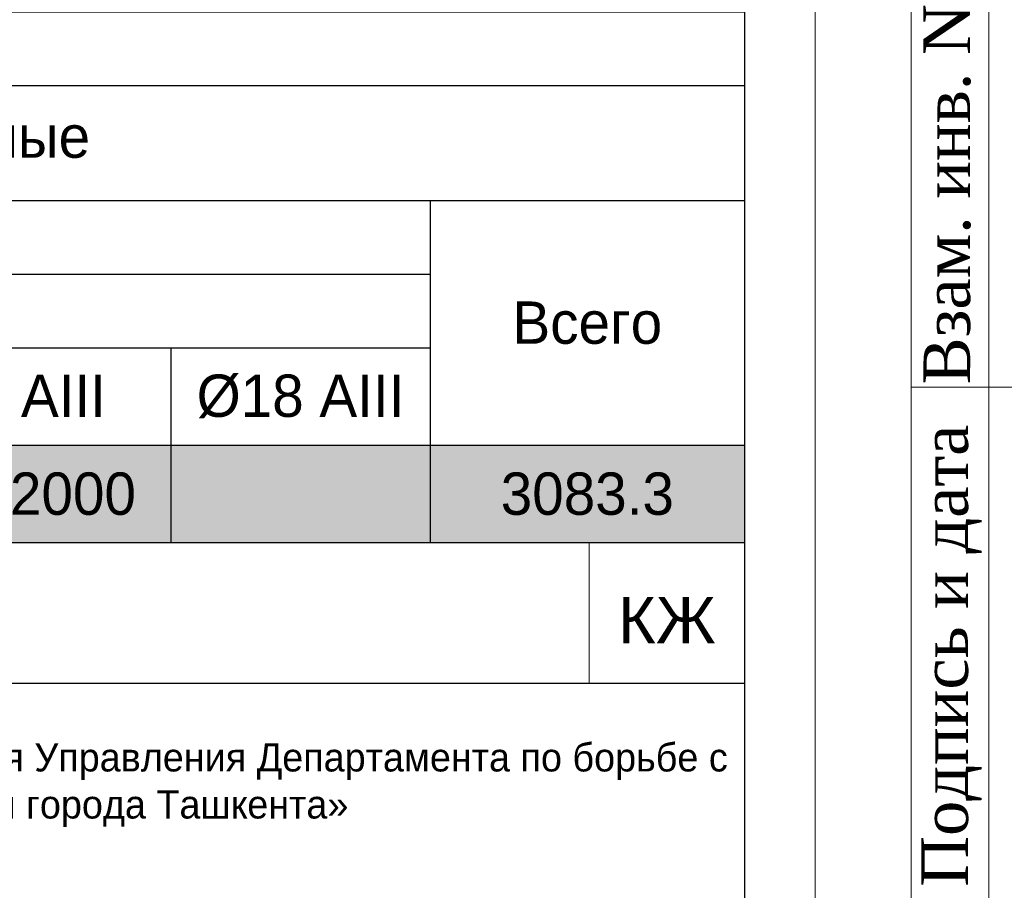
# Model space of a CAD drawing. Header units: millimetres. Extents: x -33345 to 4712671, y -3392 to 121473.
# Tile 152 of 256: x 892454 to 899429, y 48037 to 54206. Entities that reach past the tile are written whole.
import ezdxf

# ---------------------------------------------------------------- set-up
doc = ezdxf.new("R2010")
doc.units = ezdxf.units.MM
for name, color, linetype, lineweight in [('Lina', 7, 'Continuous', 20), ('КЖ Текст', 250, 'Continuous', 15), ('Текст', 7, 'Continuous', 20)]:
    doc.layers.add(name, color=color, linetype=linetype, lineweight=lineweight)
doc.styles.get("Standard").update_dxf_attribs({"font": 'arial.ttf'})
doc.styles.add('Times New Roman', font='times.ttf')
doc.styles.add('X-U-RW-01$0$StyleROMANS', font='GOTHIC.TTF')

# ---------------------------------------------------------------- blocks, each defined once
blk = doc.blocks.new('awe4tD')
at = {"layer": 'Lina', "ltscale": 10}
for p, q in [((-44313584.9, 22734877.9), (-44313584.9, 22744227.9)), ((-44312814.9, 22741477.9), (-44314134.9, 22741477.9))]:
    blk.add_line(p, q, dxfattribs=at)
blk.add_lwpolyline([(-44239014.9, 22734377.9), (-44314814.9, 22734377.9), (-44314814.9, 22776377.9), (-44239014.9, 22776377.9)], close=True, dxfattribs=at)
at = {"layer": 'Lina', "lineweight": 30, "ltscale": 10}
blk.add_lwpolyline([(-44239514.9, 22734877.9), (-44312814.9, 22734877.9), (-44312814.9, 22775877.9), (-44239514.9, 22775877.9)], close=True, dxfattribs=at)
at = {"layer": 'Lina', "ltscale": 10}
blk.add_lwpolyline([(-44312814.9, 22734877.9), (-44314134.9, 22734877.9), (-44314134.9, 22744227.9)], dxfattribs=at)
at = {"layer": 'Lina', "ltscale": 10, "char_height": 330, "attachment_point": 1, "rotation": 90, "style": 'Times New Roman'}
for s, insert, width in [('Взам. инв. N', (-44314046.9, 22741499.4), 2670.438), ('Подпись и дата', (-44314061.9, 22737939.1), 3220.147)]:
    blk.add_mtext(s, dxfattribs=dict(at, insert=insert, width=width))
blk = doc.blocks.new('*T1739')
at = {"color": 0, "linetype": 'ByBlock', "lineweight": -2, "transparency": 16777216}
for p, q in [((0, 0), (18500, 0)), ((0, 0), (0, -9632.8)), ((18500, 0), (18500, -9632.8)), ((0, -907.5), (18500, -907.5)), ((1657.2, -907.5), (1657.2, -1752.4)), ((5226.8, -907.5), (5226.8, -1752.4)), ((9342.3, -907.5), (9342.3, -1752.4)), ((12044.6, -907.5), (12044.6, -5872.4)), ((14436.9, -907.5), (14436.9, -5872.4)), ((16272.9, -907.5), (16272.9, -5872.4)), ((0, -1752.4), (18500, -1752.4)), ((0, -2441.3), (18500, -2441.3)), ((1657.2, -2441.3), (1657.2, -4156.9)), ((5226.8, -2441.3), (5226.8, -4156.9)), ((9342.3, -2441.3), (9342.3, -4156.9)), ((0, -3013.2), (18500, -3013.2)), ((0, -3585), (18500, -3585)), ((0, -4156.9), (18500, -4156.9)), ((0, -4728.7), (18500, -4728.7)), ((1657.2, -4728.7), (1657.2, -5872.4)), ((5226.8, -4728.7), (5226.8, -5872.4)), ((9342.3, -4728.7), (9342.3, -5872.4)), ((0, -5300.6), (18500, -5300.6)), ((0, -5872.4), (18500, -5872.4)), ((0, -6393.9), (18500, -6393.9)), ((5226.8, -6393.9), (5226.8, -9632.8)), ((5226.8, -7209.4), (18500, -7209.4)), ((16272.9, -7209.4), (16272.9, -9632.8)), ((5226.8, -7730.8), (16272.9, -7730.8)), ((0, -8252.2), (16272.9, -8252.2)), ((9342.3, -8252.2), (9342.3, -9632.8)), ((12044.6, -8252.2), (12044.6, -9632.8)), ((14436.9, -8252.2), (14436.9, -9632.8)), ((0, -8943.9), (18500, -8943.9)), ((0, -9632.8), (18500, -9632.8))]:
    blk.add_line(p, q, dxfattribs=at)
at = {"color": 9, "true_color": 0xc7c8ca, "transparency": 16777216}
for points in [[(14436.9, -1752.4), (14436.9, -2441.3), (16272.9, -1752.4), (16272.9, -2441.3)], [(16272.9, -1752.4), (16272.9, -2441.3), (18500, -1752.4), (18500, -2441.3)], [(14436.9, -2441.3), (14436.9, -3013.2), (16272.9, -2441.3), (16272.9, -3013.2)], [(16272.9, -2441.3), (16272.9, -3013.2), (18500, -2441.3), (18500, -3013.2)], [(14436.9, -3013.2), (14436.9, -3585), (16272.9, -3013.2), (16272.9, -3585)], [(16272.9, -3013.2), (16272.9, -3585), (18500, -3013.2), (18500, -3585)], [(14436.9, -3585), (14436.9, -4156.9), (16272.9, -3585), (16272.9, -4156.9)], [(16272.9, -3585), (16272.9, -4156.9), (18500, -3585), (18500, -4156.9)], [(14436.9, -4156.9), (14436.9, -4728.7), (16272.9, -4156.9), (16272.9, -4728.7)], [(16272.9, -4156.9), (16272.9, -4728.7), (18500, -4156.9), (18500, -4728.7)], [(14436.9, -4728.7), (14436.9, -5300.6), (16272.9, -4728.7), (16272.9, -5300.6)], [(16272.9, -4728.7), (16272.9, -5300.6), (18500, -4728.7), (18500, -5300.6)], [(14436.9, -5300.6), (14436.9, -5872.4), (16272.9, -5300.6), (16272.9, -5872.4)], [(16272.9, -5300.6), (16272.9, -5872.4), (18500, -5300.6), (18500, -5872.4)], [(5226.8, -8943.9), (5226.8, -9632.8), (9342.3, -8943.9), (9342.3, -9632.8)], [(9342.3, -8943.9), (9342.3, -9632.8), (12044.6, -8943.9), (12044.6, -9632.8)], [(12044.6, -8943.9), (12044.6, -9632.8), (14436.9, -8943.9), (14436.9, -9632.8)], [(14436.9, -8943.9), (14436.9, -9632.8), (16272.9, -8943.9), (16272.9, -9632.8)], [(16272.9, -8943.9), (16272.9, -9632.8), (18500, -8943.9), (18500, -9632.8)]]:
    blk.add_solid(points, dxfattribs=at)
at = {"color": 0, "lineweight": 25, "transparency": 16777216, "char_height": 300, "attachment_point": 5, "style": 'X-U-RW-01$0$StyleROMANS'}
for s, insert, width in [('Спецификация материалов на ФП-1', (9250, -453.8), 18497), ('Марка поз', (828.6, -1330), 1654.215), ('L элемента, м', (10693.4, -1330), 2699.285), ('Масса   ед, кг', (15354.9, -1330), 1833.016), ('Обозначение', (3442, -1330), 3566.57), ('Наименование', (7284.5, -1330), 4112.481), ('Кол-   во', (13240.7, -1330), 2389.34), ('Примеч.', (17386.5, -1330), 2224.094), ('{\\C230; (Cечение 1-1 )\\L }', (6022.3, -2096.9), 12041.551), ('{\\C230;1}', (13240.7, -2096.9), 2389.34), ('{\\C230;721.9440}', (15354.9, -2096.9), 1833.016), ('{\\C230;721.9}', (17386.5, -2096.9), 2224.094), ('{\\C5;1}', (828.6, -2727.2), 1654.215), ('{\\C5;ГОСТ 34028-2016}', (3442, -2727.2), 3566.57), ('{\\C5;%%C12АIII}', (7284.5, -2727.2), 4112.481), ('{\\C5;1500}', (10693.4, -2727.2), 2699.285), ('{\\C5;367}', (13240.7, -2727.2), 2389.34), ('{\\C5;1.3}', (15354.9, -2727.2), 1833.016), ('{\\C5;488.8}', (17386.5, -2727.2), 2224.094), ('{\\C5;%%C12АIII}', (7284.5, -3299.1), 4112.481), ('{\\C5;2}', (828.6, -3299.1), 1654.215), ('{\\C5;ГОСТ 34028-2016}', (3442, -3299.1), 3566.57), ('{\\C5;1100}', (10693.4, -3299.1), 2699.285), ('{\\C5;105}', (13240.7, -3299.1), 2389.34), ('{\\C5;1.0}', (15354.9, -3299.1), 1833.016), ('{\\C5;102.6}', (17386.5, -3299.1), 2224.094), ('{\\C5;3}', (828.6, -3870.9), 1654.215), ('{\\C5;ГОСТ 34028-2016}', (3442, -3870.9), 3566.57), ('{\\C5;%%C12АIII}', (7284.5, -3870.9), 4112.481), ('{\\C5;147}', (13240.7, -3870.9), 2389.34), ('{\\C5;130.5}', (15354.9, -3870.9), 1833.016), ('{\\C5;130.5}', (17386.5, -3870.9), 2224.094), ('{\\C5;м.п}', (10693.4, -3870.9), 2699.285), ('{\\C230;Поддерживаюшие армирование  Фиксатор }', (6022.3, -4442.8), 12041.551), ('{\\C230;1}', (13240.7, -4442.8), 2389.34), ('{\\C230;2361.4}', (15354.9, -4442.8), 1833.016), ('{\\C230;2361.4}', (17386.5, -4442.8), 2224.094), ('{\\C5;ФП-1}', (828.6, -5014.6), 1654.215), ('{\\C5;ГОСТ 34028-2016}', (3442, -5014.6), 3566.57), ('{\\C5;%%C14АIII}', (7284.5, -5014.6), 4112.481), ('{\\C5;2000}', (10693.4, -5014.6), 2699.285), ('{\\C5;1200}', (13240.7, -5014.6), 2389.34), ('{\\C5;1.8}', (15354.9, -5014.6), 1833.016), ('{\\C5;2131.2}', (17386.5, -5014.6), 2224.094), ('{\\C5;ФП-2}', (828.6, -5586.5), 1654.215), ('{\\C5;ГОСТ 34028-2016}', (3442, -5586.5), 3566.57), ('{\\C5;%%C12АIII}', (7284.5, -5586.5), 4112.481), ('{\\C5;1800}', (10693.4, -5586.5), 2699.285), ('{\\C5;144}', (13240.7, -5586.5), 2389.34), ('{\\C5;1.6}', (15354.9, -5586.5), 1833.016), ('{\\C5;230.2}', (17386.5, -5586.5), 2224.094), ('\\A1;Ведомось расхода стали на элемент, кг', (9250, -6133.1), 18497), ('\\A1;Изделия арматурные', (11863.4, -6801.6), 13270.215), ('Марка \\Pэлемента', (2613.4, -7323), 5223.785), ('\\A1; Арматура класса  А-III', (10749.8, -7470.1), 11043.122), ('{\\C5;ГОСТ 34028-2016}', (10749.8, -7991.5), 11043.122), ('Всего', (17386.5, -8076.6), 2224.094), ('%%C8АI', (7284.5, -8598.1), 4112.481), ('%%C12 АIII', (10693.4, -8598.1), 2699.285), ('%%C14 АIII', (13240.7, -8598.1), 2389.34), ('%%C18 АIII', (15354.9, -8598.1), 1833.016), ('952.1136', (10693.4, -9288.4), 2699.285), ('2131.2000', (13240.7, -9288.4), 2389.34), ('3083.3', (17386.5, -9288.4), 2224.094)]:
    blk.add_mtext(s, dxfattribs=dict(at, insert=insert, width=width))
blk = doc.blocks.new('medgor')
at = {"linetype": 'Continuous', "lineweight": 0}
for p, q in [((-43992634.1, 22934574.8), (-43993734.1, 22934574.8)), ((-43993734.1, 22934574.8), (-43993734.1, 22933574.8))]:
    blk.add_line(p, q, dxfattribs=at)
at = {"ltscale": 25}
blk.add_line((-43992634.1, 22933574.8), (-44011134.1, 22933574.8), dxfattribs=at)
blk.add_lwpolyline([(-44011134.1, 22934574.8), (-43992634.1, 22934574.8), (-43992634.1, 22929074.8), (-44011134.1, 22929074.8)], close=True, dxfattribs=at)
at = {"color": 7, "linetype": 'Continuous', "lineweight": 0, "ltscale": 4, "insert": (-43993184.1, 22934024.8), "char_height": 330, "width": 1100, "attachment_point": 5}
blk.add_mtext('{\\C256;КЖ}', dxfattribs=at)
at = {"layer": 'Текст', "insert": (-43998711.2, 22932558.8), "char_height": 200, "width": 11910.391, "attachment_point": 8, "style": 'X-U-RW-01$0$StyleROMANS'}
blk.add_mtext('\\pxqc;«Строительство 5-этажного административного здания Управления Департамента по борьбе с экономическими преступлениями города Ташкента»', dxfattribs=at)

msp = doc.modelspace()

# ---------------------------------------------------------------- block references
for name, p in [('awe4tD', (45137103.28, -22689876.566)), ('awe4tD', (45212903.28, -22689876.566)), ('*T1739', (879088.406, 60134.147)), ('medgor', (44890222.514, -22884073.497))]:
    msp.add_blockref(name, p)

# ---------------------------------------------------------------- texts
at = {"layer": 'КЖ Текст', "color": 0, "insert": (830207.795, 51638.146), "char_height": 300, "width": 9524.17303, "attachment_point": 5, "style": 'X-U-RW-01$0$StyleROMANS'}
msp.add_mtext('\\pi-588.87,l600,t600;1.^IДанный лист читать совместно с л. \\P2.^IВязку поперечных стержней (хомутов) во всех пересечениях с рабочей арматурой проводить отожжённой стальной проволокой диаметром 0.8-1.2мм. \\P3.^IКонцы поперечных стержней (хомутов) заводить в тело бетона на длину не менее 50мм.\\P4.^IКонцы продольных стержней заанкеровать в торцевые колонны на длину 40d (d-длина арматурного стержня).\\P5.^IМарка стали для арматуры АIII и АI должно быть 25Г2С или 35ГС по ГОСТ 14098-91\\P{\\A1;\\C256;6.^IПосле распалубливания боковые и верхние поверхности фундамента, соприкасающиеся с грунтом, обклеить полиизолом выступающими снизу фундамента. }', dxfattribs=at)

doc.saveas('drawing.dxf')
